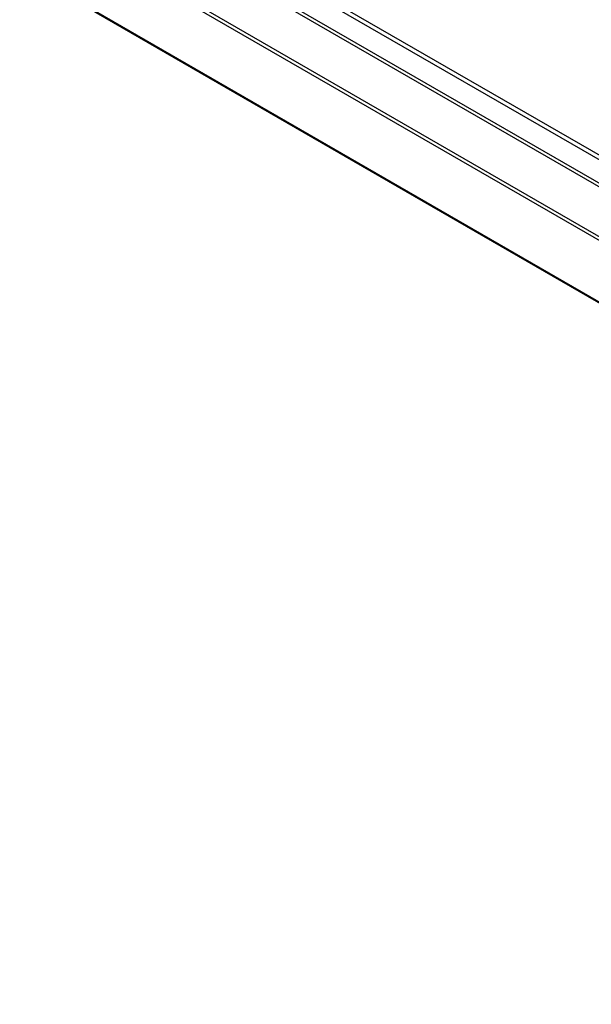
# Model space of a CAD drawing. Header units: inches. Extents: x 0 to 34, y 0 to 22.
# Tile 54 of 125: x 24.031 to 24.502, y 14.173 to 14.986. Entities that reach past the tile are written whole.
import ezdxf

# ---------------------------------------------------------------- set-up
doc = ezdxf.new("R2010")
doc.units = ezdxf.units.IN
doc.header["$LTSCALE"] = 1.87
doc.header["$MEASUREMENT"] = 0
doc.layers.get('0').update_dxf_attribs({"linetype": 'CONTINUOUS'})

msp = doc.modelspace()

# ---------------------------------------------------------------- linework, layer by layer
at = {"color": 7, "linetype": 'CONTINUOUS'}
for p, q in [((26.88016, 13.50076), (22.14961, 16.23212)), ((26.88578, 13.50132), (22.15524, 16.23268)), ((22.1311, 16.22054), (26.86164, 13.48918)), ((22.13297, 16.22252), (26.86352, 13.49116)), ((26.84382, 13.45831), (22.11328, 16.18967)), ((26.84305, 13.45565), (22.1125, 16.187)), ((22.03903, 16.17889), (26.91807, 13.3618)), ((22.03965, 16.17756), (26.91869, 13.36047))]:
    msp.add_line(p, q, dxfattribs=at)

doc.saveas('drawing.dxf')
